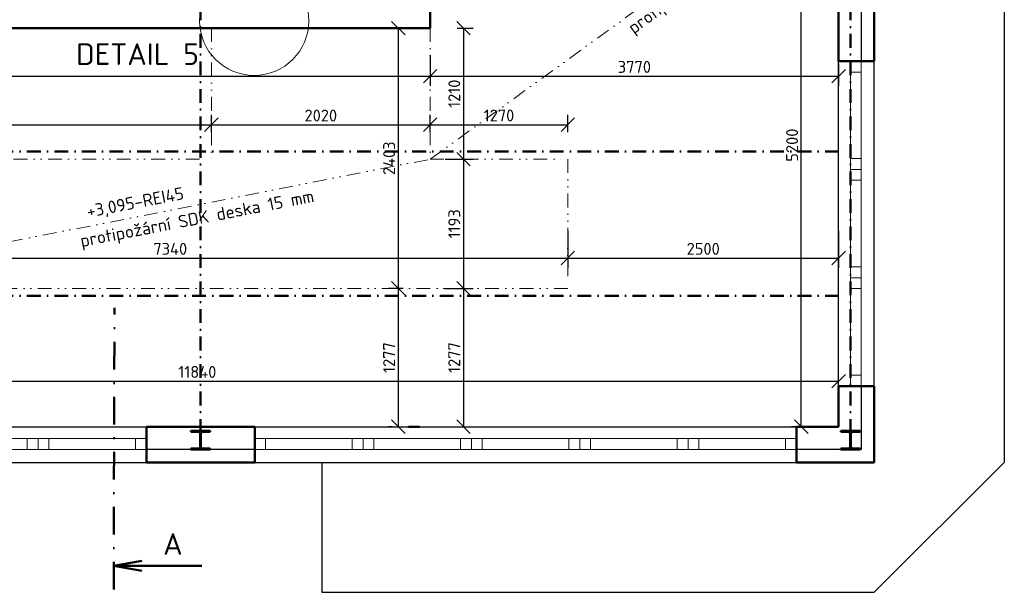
# Model space of a CAD drawing. Header units: millimetres. Extents: x -118752 to 407724, y -73278 to 155058.
# Tile 16 of 256: x -26990 to -17900, y 7913 to 13202. Entities that reach past the tile are written whole.
import ezdxf
from ezdxf.enums import TextEntityAlignment as Align

# ---------------------------------------------------------------- set-up
doc = ezdxf.new("R2010")
doc.units = ezdxf.units.MM
doc.header["$LTSCALE"] = 10
doc.linetypes.add('DASHDOT', pattern=[25.4, 12.7, -6.35, 0, -6.35])
doc.linetypes.add('DIVIDE', pattern=[31.75, 12.7, -6.35, 0, -6.35, 0, -6.35])
for name, color, linetype, lineweight in [('CKKOTY', 3, 'Continuous', 25), ('CKOKNA', 1, 'Continuous', 18), ('CKPOPIS_POHLED', 3, 'Continuous', 25), ('CKREZY_OZNACENI', 4, 'DASHDOT', 50), ('CKSTENY_PODROVINOU', 7, 'Continuous', 25), ('CKSTENY_REZ', 6, 'Continuous', 50), ('CKTEXTY_MALE', 3, 'Continuous', 18), ('CKTEXTY_STREDNI', 6, 'Continuous', 25), ('CSPROFILY_REZY', 4, 'Continuous', 50), ('podhledy', 7, 'Continuous', 20)]:
    doc.layers.add(name, color=color, linetype=linetype, lineweight=lineweight)
doc.styles.get("Standard").update_dxf_attribs({"font": 'isocpeur.ttf'})
doc.dimstyles.new('CADKON', dxfattribs={"dimscale": 50, "dimtxt": 2.2, "dimasz": 2.5, "dimexe": 1.8, "dimexo": 5, "dimgap": 0.6, "dimtad": 1, "dimrnd": 1, "dimtxsty": 'Standard', "dimblk1": 'OBLIQUE', "dimblk2": 'OBLIQUE', "dimsah": 1, "dimcen": 2.5, "dimadec": 1, "dimazin": 2, "dimtfac": 1, "dimtdec": 4, "dimtix": 1, "dimtmove": 2, "dimatfit": 3, "dimldrblk": 'OPEN30', "dimfxl": 5, "dimfxlon": 1, "dimtolj": 1, "dimarcsym": 0})

# ---------------------------------------------------------------- blocks, each defined once
blk = doc.blocks.new('CK_S_EXT_HEAHEA180')
for p, q in [((-90, 85.5), (90, 85.5)), ((-90, 85.5), (-90, 76)), ((-90, 76), (-18, 76)), ((-3, -61), (-3, 61)), ((3, -61), (3, 61)), ((90, 76), (18, 76)), ((90, 85.5), (90, 76)), ((-90, -85.5), (-90, -76)), ((-90, -76), (-18, -76)), ((-90, -85.5), (90, -85.5)), ((90, -76), (18, -76)), ((90, -85.5), (90, -76))]:
    blk.add_line(p, q)
for centre, start, end in [((-18, 61), 0, 90), ((18, 61), 90, 180), ((-18, -61), 270, 0), ((18, -61), 180, 270)]:
    blk.add_arc(centre, 15, start, end)
blk = doc.blocks.new('_OBLIQUE')
at = {"color": 0, "linetype": 'ByBlock'}
blk.add_line((-0.5, -0.5), (0.5, 0.5), dxfattribs=at)
blk = doc.blocks.new('*D9911')
at = {"layer": 'CKKOTY', "color": 0, "lineweight": -2}
for p, q in [((-31270.5, 9692.7), (-31270.5, 9953.2)), ((-19430.5, 9692.7), (-19430.5, 9953.2)), ((-31270.5, 9863.2), (-19430.5, 9863.2))]:
    blk.add_line(p, q, dxfattribs=at)
at = {"layer": 'Defpoints', "color": 0}
for p in [(-19430.5, 9863.2), (-31270.5, 9442.7), (-19430.5, 9442.7)]:
    blk.add_point(p, dxfattribs=at)
at = {"layer": 'CKKOTY', "color": 0, "lineweight": -2, "xscale": 125, "yscale": 125, "zscale": 125, "rotation": 180}
blk.add_blockref('_OBLIQUE', (-31270.5, 9863.2), dxfattribs=at)
at = {"layer": 'CKKOTY', "color": 0, "lineweight": -2, "xscale": 125, "yscale": 125, "zscale": 125}
blk.add_blockref('_OBLIQUE', (-19430.5, 9863.2), dxfattribs=at)
at = {"layer": 'CKKOTY', "color": 0, "insert": (-25350.5, 9948.2), "char_height": 110, "attachment_point": 5}
blk.add_mtext('\\A1;11840', dxfattribs=at)
blk = doc.blocks.new('_Open30')
at = {"color": 0, "lineweight": -2}
for p, q in [((-1, 0.268), (0, 0)), ((0, 0), (-1, -0.268)), ((0, 0), (-1, 0))]:
    blk.add_line(p, q, dxfattribs=at)
blk = doc.blocks.new('*D9914')
at = {"layer": 'CKKOTY', "color": 0, "lineweight": -2}
for p, q in [((-21930.5, 11250.2), (-21930.5, 10910.2)), ((-19430.5, 11250.2), (-19430.5, 10910.2)), ((-21930.5, 11000.2), (-19430.5, 11000.2))]:
    blk.add_line(p, q, dxfattribs=at)
at = {"layer": 'Defpoints', "color": 0}
for p in [(-21930.5, 11798.5), (-19430.5, 11765), (-19430.5, 11000.2)]:
    blk.add_point(p, dxfattribs=at)
at = {"layer": 'CKKOTY', "color": 0, "lineweight": -2, "xscale": 125, "yscale": 125, "zscale": 125, "rotation": 180}
blk.add_blockref('_OBLIQUE', (-21930.5, 11000.2), dxfattribs=at)
at = {"layer": 'CKKOTY', "color": 0, "lineweight": -2, "xscale": 125, "yscale": 125, "zscale": 125}
blk.add_blockref('_OBLIQUE', (-19430.5, 11000.2), dxfattribs=at)
at = {"layer": 'CKKOTY', "color": 0, "insert": (-20680.5, 11085.2), "char_height": 110, "attachment_point": 5}
blk.add_mtext('\\A1;2500', dxfattribs=at)
blk = doc.blocks.new('*D9915')
at = {"layer": 'CKKOTY', "color": 0, "lineweight": -2}
for p, q in [((-22950.5, 13123.2), (-22803.2, 13123.2)), ((-22893.2, 13123.2), (-22893.2, 11913.2)), ((-23061.4, 11913.2), (-22803.2, 11913.2))]:
    blk.add_line(p, q, dxfattribs=at)
at = {"layer": 'Defpoints', "color": 0}
for p in [(-23200.5, 13123.2), (-23311.4, 11913.2), (-22893.2, 11913.2)]:
    blk.add_point(p, dxfattribs=at)
at = {"layer": 'CKKOTY', "color": 0, "lineweight": -2, "xscale": 125, "yscale": 125, "zscale": 125}
for p, rotation in [((-22893.2, 13123.2), 90), ((-22893.2, 11913.2), 270)]:
    blk.add_blockref('_OBLIQUE', p, dxfattribs=dict(at, rotation=rotation))
at = {"layer": 'CKKOTY', "color": 0, "insert": (-22978.2, 12518.2), "char_height": 110, "attachment_point": 5, "rotation": 90}
blk.add_mtext('\\A1;1210', dxfattribs=at)
blk = doc.blocks.new('*D9916')
at = {"layer": 'CKKOTY', "color": 0, "lineweight": -2}
for p, q in [((-23061.4, 11913.2), (-22803.2, 11913.2)), ((-22893.2, 11913.2), (-22893.2, 10720.2)), ((-23069.9, 10720.2), (-22803.2, 10720.2))]:
    blk.add_line(p, q, dxfattribs=at)
at = {"layer": 'Defpoints', "color": 0}
for p in [(-23311.4, 11913.2), (-23319.9, 10720.2), (-22893.2, 10720.2)]:
    blk.add_point(p, dxfattribs=at)
at = {"layer": 'CKKOTY', "color": 0, "lineweight": -2, "xscale": 125, "yscale": 125, "zscale": 125}
for p, rotation in [((-22893.2, 11913.2), 90), ((-22893.2, 10720.2), 270)]:
    blk.add_blockref('_OBLIQUE', p, dxfattribs=dict(at, rotation=rotation))
at = {"layer": 'CKKOTY', "color": 0, "insert": (-22978.2, 11316.7), "char_height": 110, "attachment_point": 5, "rotation": 90}
blk.add_mtext('\\A1;1193', dxfattribs=at)
blk = doc.blocks.new('*D9917')
at = {"layer": 'CKKOTY', "color": 0, "lineweight": -2}
for p, q in [((-23069.9, 10720.2), (-22803.2, 10720.2)), ((-22893.2, 10720.2), (-22893.2, 9442.7)), ((-23061.4, 9442.7), (-22803.2, 9442.7))]:
    blk.add_line(p, q, dxfattribs=at)
at = {"layer": 'Defpoints', "color": 0}
for p in [(-23319.9, 10720.2), (-23311.4, 9442.7), (-22893.2, 9442.7)]:
    blk.add_point(p, dxfattribs=at)
at = {"layer": 'CKKOTY', "color": 0, "lineweight": -2, "xscale": 125, "yscale": 125, "zscale": 125}
for p, rotation in [((-22893.2, 10720.2), 90), ((-22893.2, 9442.7), 270)]:
    blk.add_blockref('_OBLIQUE', p, dxfattribs=dict(at, rotation=rotation))
at = {"layer": 'CKKOTY', "color": 0, "insert": (-22978.2, 10081.4), "char_height": 110, "attachment_point": 5, "rotation": 90}
blk.add_mtext('\\A1;1277', dxfattribs=at)
blk = doc.blocks.new('*D9918')
at = {"layer": 'CKKOTY', "color": 0, "lineweight": -2}
for p, q in [((-31270.5, 12873.2), (-31270.5, 12590.6)), ((-23200.5, 12873.2), (-23200.5, 12590.6)), ((-31270.5, 12680.6), (-23200.5, 12680.6))]:
    blk.add_line(p, q, dxfattribs=at)
at = {"layer": 'Defpoints', "color": 0}
for p in [(-31270.5, 13123.2), (-23200.5, 13123.2), (-23200.5, 12680.6)]:
    blk.add_point(p, dxfattribs=at)
at = {"layer": 'CKKOTY', "color": 0, "lineweight": -2, "xscale": 125, "yscale": 125, "zscale": 125, "rotation": 180}
blk.add_blockref('_OBLIQUE', (-31270.5, 12680.6), dxfattribs=at)
at = {"layer": 'CKKOTY', "color": 0, "lineweight": -2, "xscale": 125, "yscale": 125, "zscale": 125}
blk.add_blockref('_OBLIQUE', (-23200.5, 12680.6), dxfattribs=at)
at = {"layer": 'CKKOTY', "color": 0, "insert": (-27235.5, 12765.6), "char_height": 110, "attachment_point": 5}
blk.add_mtext('\\A1;8070', dxfattribs=at)
blk = doc.blocks.new('*D9919')
at = {"layer": 'CKKOTY', "color": 0, "lineweight": -2}
for p, q in [((-23200.5, 12873.2), (-23200.5, 12590.6)), ((-19430.5, 12797.6), (-19430.5, 12590.6)), ((-23200.5, 12680.6), (-19430.5, 12680.6))]:
    blk.add_line(p, q, dxfattribs=at)
at = {"layer": 'Defpoints', "color": 0}
for p in [(-23200.5, 13123.2), (-19430.5, 13047.6), (-19430.5, 12680.6)]:
    blk.add_point(p, dxfattribs=at)
at = {"layer": 'CKKOTY', "color": 0, "lineweight": -2, "xscale": 125, "yscale": 125, "zscale": 125, "rotation": 180}
blk.add_blockref('_OBLIQUE', (-23200.5, 12680.6), dxfattribs=at)
at = {"layer": 'CKKOTY', "color": 0, "lineweight": -2, "xscale": 125, "yscale": 125, "zscale": 125}
blk.add_blockref('_OBLIQUE', (-19430.5, 12680.6), dxfattribs=at)
at = {"layer": 'CKKOTY', "color": 0, "insert": (-21315.5, 12765.6), "char_height": 110, "attachment_point": 5}
blk.add_mtext('\\A1;3770', dxfattribs=at)
blk = doc.blocks.new('*D9921')
at = {"layer": 'CKKOTY', "color": 0, "lineweight": -2}
for p, q in [((-29270.5, 11000.2), (-21930.5, 11000.2)), ((-29270.5, 10874), (-29270.5, 10910.2)), ((-21930.5, 10920.5), (-21930.5, 10910.2))]:
    blk.add_line(p, q, dxfattribs=at)
at = {"layer": 'Defpoints', "color": 0}
for p in [(-29270.5, 11124), (-21930.5, 11170.5), (-21930.5, 11000.2)]:
    blk.add_point(p, dxfattribs=at)
at = {"layer": 'CKKOTY', "color": 0, "lineweight": -2, "xscale": 125, "yscale": 125, "zscale": 125, "rotation": 180}
blk.add_blockref('_OBLIQUE', (-29270.5, 11000.2), dxfattribs=at)
at = {"layer": 'CKKOTY', "color": 0, "lineweight": -2, "xscale": 125, "yscale": 125, "zscale": 125}
blk.add_blockref('_OBLIQUE', (-21930.5, 11000.2), dxfattribs=at)
at = {"layer": 'CKKOTY', "color": 0, "insert": (-25600.5, 11085.2), "char_height": 110, "attachment_point": 5}
blk.add_mtext('\\A1;7340', dxfattribs=at)
blk = doc.blocks.new('*D9922')
at = {"layer": 'CKKOTY', "color": 0, "lineweight": -2}
for p, q in [((-19680.5, 14643.2), (-19864.8, 14643.2)), ((-19774.8, 9442.7), (-19774.8, 14643.2)), ((-19680.5, 9442.7), (-19864.8, 9442.7))]:
    blk.add_line(p, q, dxfattribs=at)
at = {"layer": 'Defpoints', "color": 0}
for p in [(-19774.8, 14643.2), (-19430.5, 14643.2), (-19430.5, 9442.7)]:
    blk.add_point(p, dxfattribs=at)
at = {"layer": 'CKKOTY', "color": 0, "lineweight": -2, "xscale": 125, "yscale": 125, "zscale": 125}
for p, rotation in [((-19774.8, 14643.2), 90), ((-19774.8, 9442.7), 270)]:
    blk.add_blockref('_OBLIQUE', p, dxfattribs=dict(at, rotation=rotation))
at = {"layer": 'CKKOTY', "color": 0, "insert": (-19859.8, 12042.9), "char_height": 110, "attachment_point": 5, "rotation": 90}
blk.add_mtext('\\A1;5200', dxfattribs=at)
blk = doc.blocks.new('*D10191')
at = {"layer": 'CKKOTY', "color": 0, "lineweight": -2}
for p, q in [((-23450.5, 13123.2), (-23585.1, 13123.2)), ((-23495.1, 13123.2), (-23495.1, 10720.2)), ((-23450.5, 10720.2), (-23585.1, 10720.2))]:
    blk.add_line(p, q, dxfattribs=at)
at = {"layer": 'Defpoints', "color": 0}
for p in [(-23200.5, 13123.2), (-23495.1, 10720.2), (-23200.5, 10720.2)]:
    blk.add_point(p, dxfattribs=at)
at = {"layer": 'CKKOTY', "color": 0, "lineweight": -2, "xscale": 125, "yscale": 125, "zscale": 125}
for p, rotation in [((-23495.1, 13123.2), 90), ((-23495.1, 10720.2), 270)]:
    blk.add_blockref('_OBLIQUE', p, dxfattribs=dict(at, rotation=rotation))
at = {"layer": 'CKKOTY', "color": 0, "insert": (-23580.1, 11921.7), "char_height": 110, "attachment_point": 5, "rotation": 90}
blk.add_mtext('\\A1;2403', dxfattribs=at)
blk = doc.blocks.new('*D10192')
at = {"layer": 'CKKOTY', "color": 0, "lineweight": -2}
for p, q in [((-23450.5, 10720.2), (-23585.1, 10720.2)), ((-23495.1, 10720.2), (-23495.1, 9442.7)), ((-23550.5, 9442.7), (-23585.1, 9442.7))]:
    blk.add_line(p, q, dxfattribs=at)
at = {"layer": 'Defpoints', "color": 0}
for p in [(-23200.5, 10720.2), (-23495.1, 9442.7), (-23300.5, 9442.7)]:
    blk.add_point(p, dxfattribs=at)
at = {"layer": 'CKKOTY', "color": 0, "lineweight": -2, "xscale": 125, "yscale": 125, "zscale": 125}
for p, rotation in [((-23495.1, 10720.2), 90), ((-23495.1, 9442.7), 270)]:
    blk.add_blockref('_OBLIQUE', p, dxfattribs=dict(at, rotation=rotation))
at = {"layer": 'CKKOTY', "color": 0, "insert": (-23580.1, 10081.4), "char_height": 110, "attachment_point": 5, "rotation": 90}
blk.add_mtext('\\A1;1277', dxfattribs=at)
blk = doc.blocks.new('*D10193')
at = {"layer": 'CKKOTY', "color": 0, "lineweight": -2}
for p, q in [((-29270.5, 12163.2), (-29270.5, 12321.5)), ((-25220.5, 12163.2), (-25220.5, 12321.5)), ((-29270.5, 12231.5), (-25220.5, 12231.5))]:
    blk.add_line(p, q, dxfattribs=at)
at = {"layer": 'Defpoints', "color": 0}
for p in [(-25220.5, 12231.5), (-29270.5, 11913.2), (-25220.5, 11913.2)]:
    blk.add_point(p, dxfattribs=at)
at = {"layer": 'CKKOTY', "color": 0, "lineweight": -2, "xscale": 125, "yscale": 125, "zscale": 125, "rotation": 180}
blk.add_blockref('_OBLIQUE', (-29270.5, 12231.5), dxfattribs=at)
at = {"layer": 'CKKOTY', "color": 0, "lineweight": -2, "xscale": 125, "yscale": 125, "zscale": 125}
blk.add_blockref('_OBLIQUE', (-25220.5, 12231.5), dxfattribs=at)
at = {"layer": 'CKKOTY', "color": 0, "insert": (-27245.5, 12316.5), "char_height": 110, "attachment_point": 5}
blk.add_mtext('\\A1;4050', dxfattribs=at)
blk = doc.blocks.new('*D10194')
at = {"layer": 'CKKOTY', "color": 0, "lineweight": -2}
for p, q in [((-25220.5, 12163.2), (-25220.5, 12321.5)), ((-23200.5, 12163.2), (-23200.5, 12321.5)), ((-25220.5, 12231.5), (-23200.5, 12231.5))]:
    blk.add_line(p, q, dxfattribs=at)
at = {"layer": 'Defpoints', "color": 0}
for p in [(-23200.5, 12231.5), (-25220.5, 11913.2), (-23200.5, 11913.2)]:
    blk.add_point(p, dxfattribs=at)
at = {"layer": 'CKKOTY', "color": 0, "lineweight": -2, "xscale": 125, "yscale": 125, "zscale": 125, "rotation": 180}
blk.add_blockref('_OBLIQUE', (-25220.5, 12231.5), dxfattribs=at)
at = {"layer": 'CKKOTY', "color": 0, "lineweight": -2, "xscale": 125, "yscale": 125, "zscale": 125}
blk.add_blockref('_OBLIQUE', (-23200.5, 12231.5), dxfattribs=at)
at = {"layer": 'CKKOTY', "color": 0, "insert": (-24210.5, 12316.5), "char_height": 110, "attachment_point": 5}
blk.add_mtext('\\A1;2020', dxfattribs=at)
blk = doc.blocks.new('*D10195')
at = {"layer": 'CKKOTY', "color": 0, "lineweight": -2}
for p, q in [((-23200.5, 12163.2), (-23200.5, 12321.5)), ((-21930.5, 12163.2), (-21930.5, 12321.5)), ((-23200.5, 12231.5), (-21930.5, 12231.5))]:
    blk.add_line(p, q, dxfattribs=at)
at = {"layer": 'Defpoints', "color": 0}
for p in [(-21930.5, 12231.5), (-23200.5, 11913.2), (-21930.5, 11913.2)]:
    blk.add_point(p, dxfattribs=at)
at = {"layer": 'CKKOTY', "color": 0, "lineweight": -2, "xscale": 125, "yscale": 125, "zscale": 125, "rotation": 180}
blk.add_blockref('_OBLIQUE', (-23200.5, 12231.5), dxfattribs=at)
at = {"layer": 'CKKOTY', "color": 0, "lineweight": -2, "xscale": 125, "yscale": 125, "zscale": 125}
blk.add_blockref('_OBLIQUE', (-21930.5, 12231.5), dxfattribs=at)
at = {"layer": 'CKKOTY', "color": 0, "insert": (-22565.5, 12316.5), "char_height": 110, "attachment_point": 5}
blk.add_mtext('\\A1;1270', dxfattribs=at)

msp = doc.modelspace()

# ---------------------------------------------------------------- linework, layer by layer
at = {"layer": 'CKOKNA'}
for p, q in [((-19320.468, 12718.166), (-19320.468, 12818.166)), ((-19220.468, 12818.166), (-19320.468, 12818.166)), ((-19220.468, 12718.166), (-19220.468, 12818.166)), ((-19320.468, 11918.166), (-19320.468, 12718.166)), ((-19220.468, 12718.166), (-19320.468, 12718.166)), ((-19220.468, 11918.166), (-19220.468, 12718.166)), ((-19220.468, 11918.166), (-19320.468, 11918.166)), ((-19320.468, 11918.166), (-19320.468, 11818.166)), ((-19220.468, 11918.166), (-19220.468, 11818.166)), ((-19220.468, 11818.166), (-19320.468, 11818.166)), ((-19320.468, 11818.166), (-19320.468, 11718.166)), ((-19220.468, 11818.166), (-19220.468, 11718.166)), ((-19320.468, 10918.166), (-19320.468, 11718.166)), ((-19220.468, 11718.166), (-19320.468, 11718.166)), ((-19220.468, 10918.166), (-19220.468, 11718.166)), ((-19320.468, 10918.166), (-19320.468, 10818.166)), ((-19220.468, 10918.166), (-19320.468, 10918.166)), ((-19220.468, 10918.166), (-19220.468, 10818.166)), ((-19320.468, 10818.166), (-19320.468, 10718.166)), ((-19220.468, 10818.166), (-19320.468, 10818.166)), ((-19220.468, 10818.166), (-19220.468, 10718.166)), ((-19320.468, 9918.166), (-19320.468, 10718.166)), ((-19220.468, 10718.166), (-19320.468, 10718.166)), ((-19220.468, 9918.166), (-19220.468, 10718.166)), ((-19220.468, 9918.166), (-19320.468, 9918.166)), ((-19320.468, 9918.166), (-19320.468, 9818.166)), ((-19220.468, 9918.166), (-19220.468, 9818.166)), ((-19220.468, 9818.166), (-19320.468, 9818.166)), ((-27720.468, 9332.666), (-26920.468, 9332.666)), ((-26820.468, 9332.666), (-26920.468, 9332.666)), ((-26920.468, 9232.666), (-26920.468, 9332.666)), ((-26820.468, 9232.666), (-26820.468, 9332.666)), ((-26720.468, 9332.666), (-26820.468, 9332.666)), ((-26720.468, 9332.666), (-25920.468, 9332.666)), ((-26720.468, 9232.666), (-26720.468, 9332.666)), ((-25920.468, 9232.666), (-25920.468, 9332.666)), ((-25920.468, 9332.666), (-25820.468, 9332.666)), ((-25820.468, 9232.666), (-25820.468, 9332.666)), ((-24720.468, 9332.666), (-24820.468, 9332.666)), ((-24820.468, 9232.666), (-24820.468, 9332.666)), ((-24720.468, 9332.666), (-23920.468, 9332.666)), ((-24720.468, 9232.666), (-24720.468, 9332.666)), ((-23820.468, 9332.666), (-23920.468, 9332.666)), ((-23920.468, 9232.666), (-23920.468, 9332.666)), ((-23820.468, 9232.666), (-23820.468, 9332.666)), ((-23720.468, 9332.666), (-23820.468, 9332.666)), ((-23720.468, 9332.666), (-22920.468, 9332.666)), ((-23720.468, 9232.666), (-23720.468, 9332.666)), ((-22820.468, 9332.666), (-22920.468, 9332.666)), ((-22920.468, 9232.666), (-22920.468, 9332.666)), ((-22820.468, 9232.666), (-22820.468, 9332.666)), ((-22720.468, 9332.666), (-22820.468, 9332.666)), ((-22720.468, 9332.666), (-21920.468, 9332.666)), ((-22720.468, 9232.666), (-22720.468, 9332.666)), ((-21820.468, 9332.666), (-21920.468, 9332.666)), ((-21920.468, 9232.666), (-21920.468, 9332.666)), ((-21820.468, 9232.666), (-21820.468, 9332.666)), ((-21720.468, 9332.666), (-21820.468, 9332.666)), ((-21720.468, 9332.666), (-20920.468, 9332.666)), ((-21720.468, 9232.666), (-21720.468, 9332.666)), ((-20820.468, 9332.666), (-20920.468, 9332.666)), ((-20920.468, 9232.666), (-20920.468, 9332.666)), ((-20820.468, 9232.666), (-20820.468, 9332.666)), ((-20720.468, 9332.666), (-20820.468, 9332.666)), ((-20720.468, 9332.666), (-19920.468, 9332.666)), ((-20720.468, 9232.666), (-20720.468, 9332.666)), ((-19920.468, 9232.666), (-19920.468, 9332.666)), ((-19920.468, 9332.666), (-19820.468, 9332.666)), ((-19820.468, 9232.666), (-19820.468, 9332.666)), ((-27720.468, 9232.666), (-26920.468, 9232.666)), ((-26820.468, 9232.666), (-26920.468, 9232.666)), ((-26720.468, 9232.666), (-26820.468, 9232.666)), ((-26720.468, 9232.666), (-25920.468, 9232.666)), ((-25920.468, 9232.666), (-25820.468, 9232.666)), ((-24720.468, 9232.666), (-24820.468, 9232.666)), ((-24720.468, 9232.666), (-23920.468, 9232.666)), ((-23820.468, 9232.666), (-23920.468, 9232.666)), ((-23720.468, 9232.666), (-23820.468, 9232.666)), ((-23720.468, 9232.666), (-22920.468, 9232.666)), ((-22820.468, 9232.666), (-22920.468, 9232.666)), ((-22720.468, 9232.666), (-22820.468, 9232.666)), ((-22720.468, 9232.666), (-21920.468, 9232.666)), ((-21820.468, 9232.666), (-21920.468, 9232.666)), ((-21720.468, 9232.666), (-21820.468, 9232.666)), ((-21720.468, 9232.666), (-20920.468, 9232.666)), ((-20820.468, 9232.666), (-20920.468, 9232.666)), ((-20720.468, 9232.666), (-20820.468, 9232.666)), ((-20720.468, 9232.666), (-19920.468, 9232.666)), ((-19920.468, 9232.666), (-19820.468, 9232.666))]:
    msp.add_line(p, q, dxfattribs=at)
at = {"layer": 'CKREZY_OZNACENI', "ltscale": 2}
msp.add_line((-26122.352, 7939.065), (-26115.903, 10539.672), dxfattribs=at)
at = {"layer": 'CKREZY_OZNACENI', "linetype": 'Continuous'}
for q in [(-25863.061, 8202.916), (-25308.728, 8157.333), (-25863.061, 8111.751)]:
    msp.add_line((-26121.573, 8157.333), q, dxfattribs=at)
at = {"layer": 'CKSTENY_PODROVINOU'}
for p, q in [((-17900.468, 17818.166), (-17900.468, 9112.666)), ((-19220.468, 14818.166), (-19220.468, 12818.166)), ((-19430.468, 9818.166), (-19430.468, 12818.166)), ((-19220.468, 12818.166), (-19100.468, 12818.166)), ((-19100.468, 9818.166), (-19100.468, 12818.166)), ((-19220.468, 9818.166), (-19220.468, 9232.666)), ((-19220.468, 9818.166), (-19100.468, 9818.166)), ((-30820.468, 9442.666), (-25820.468, 9442.666)), ((-24820.468, 9442.666), (-19820.468, 9442.666)), ((-24820.468, 9232.666), (-25820.468, 9232.666)), ((-25820.468, 9232.666), (-25820.468, 9112.666)), ((-24820.468, 9232.666), (-24820.468, 9112.666)), ((-19220.468, 9232.666), (-19820.468, 9232.666)), ((-19820.468, 9232.666), (-19820.468, 9112.666)), ((-30820.468, 9112.666), (-25820.468, 9112.666)), ((-24820.468, 9112.666), (-19820.468, 9112.666)), ((-24201.468, 9112.666), (-24201.468, 7912.666)), ((-19101.527, 7912.666), (-17900.468, 9112.666)), ((-24201.468, 7912.666), (-19101.527, 7912.666))]:
    msp.add_line(p, q, dxfattribs=at)
at = {"layer": 'CKSTENY_REZ'}
for p, q in [((-19100.468, 14818.166), (-19100.468, 12818.166)), ((-23200.468, 13123.166), (-23200.468, 14643.166)), ((-19430.468, 14643.166), (-19430.468, 12818.166)), ((-29570.468, 13123.166), (-23200.468, 13123.166)), ((-19100.468, 12818.166), (-19430.468, 12818.166)), ((-19100.468, 9818.166), (-19430.468, 9818.166)), ((-19430.468, 9818.166), (-19430.468, 9442.666)), ((-19100.468, 9818.166), (-19100.468, 9112.666)), ((-24820.468, 9442.666), (-25820.468, 9442.666)), ((-25820.468, 9112.666), (-25820.468, 9442.666)), ((-25200.468, 9442.666), (-25300.468, 9442.666)), ((-24820.468, 9112.666), (-24820.468, 9442.666)), ((-23300.468, 9442.666), (-23400.468, 9442.666)), ((-19430.468, 9442.666), (-19820.468, 9442.666)), ((-19820.468, 9112.666), (-19820.468, 9442.666)), ((-24820.468, 9112.666), (-25820.468, 9112.666)), ((-19100.468, 9112.666), (-19820.468, 9112.666))]:
    msp.add_line(p, q, dxfattribs=at)
at = {"layer": 'CKTEXTY_MALE'}
msp.add_circle((-24825.4, 13191.018), 503.851, dxfattribs=at)
at = {"layer": 'CSPROFILY_REZY', "linetype": 'DASHDOT'}
for p, q in [((-25320.468, 19168.166), (-25320.468, 9403.666)), ((-19320.468, 19168.166), (-19320.468, 9403.666)), ((-35817.218, 11983.166), (-19320.468, 11983.166)), ((-35817.218, 10650.166), (-19320.468, 10650.166))]:
    msp.add_line(p, q, dxfattribs=at)
at = {"layer": 'podhledy', "linetype": 'DIVIDE'}
for p, q in [((-23200.468, 11913.166), (-19430.468, 14643.166)), ((-25220.468, 13123.166), (-25220.468, 11913.166)), ((-23200.468, 13123.166), (-23200.468, 11913.166)), ((-29270.468, 10720.166), (-23200.468, 11913.166))]:
    msp.add_line(p, q, dxfattribs=at)
msp.add_lwpolyline([(-23200.468, 11913.166), (-21930.468, 11913.166), (-21930.468, 10720.166), (-29270.468, 10720.166), (-29270.468, 11913.166), (-25220.468, 11913.166)], dxfattribs=at)

# ---------------------------------------------------------------- block references
at = {"layer": 'CSPROFILY_REZY'}
for p in [(-25320.468, 9318.166), (-25320.468, 9318.166), (-19320.468, 9318.166), (-19320.468, 9318.166)]:
    msp.add_blockref('CK_S_EXT_HEAHEA180', p, dxfattribs=at)

# ---------------------------------------------------------------- texts
at = {"layer": 'CKPOPIS_POHLED'}
msp.add_text('A', height=200, dxfattribs=at).set_placement((-25576.208, 8359.219), align=Align.MIDDLE_CENTER)
at = {"layer": 'CKTEXTY_MALE'}
for s, rotation, p in [('protipožární SDK deska 15 mm', 36, (-21322.008, 13065.175)), ('+3,095-REI45', 11, (-26358.853, 11372.071)), ('protipožární SDK deska 15 mm', 11, (-26419.707, 11100.994))]:
    msp.add_text(s, height=115, rotation=rotation, dxfattribs=at).set_placement(p)
at = {"layer": 'CKTEXTY_STREDNI', "insert": (-26470.339, 12983.709), "char_height": 200, "width": 1505.11879, "attachment_point": 1}
msp.add_mtext('DETAIL 5', dxfattribs=at)

# ---------------------------------------------------------------- dimensions: what is measured, and where the dimension line sits
at = {"layer": 'CKKOTY'}
for base, p1, p2, picture, middle in [((-19774.757, 14643.166), (-19430.468, 9442.666), (-19430.468, 14643.166), '*D9922', (-19859.757, 12042.916)), ((-23495.076, 10720.166), (-23200.468, 13123.166), (-23200.468, 10720.166), '*D10191', (-23580.076, 11921.666)), ((-22893.235, 11913.166), (-23200.468, 13123.166), (-23311.414, 11913.166), '*D9915', (-22978.235, 12518.166))]:
    dim = msp.add_linear_dim(base=base, p1=p1, p2=p2, angle=90, dimstyle='CADKON', dxfattribs=at)
    dim.commit()
    dim.dimension.update_dxf_attribs({"geometry": picture, "text_midpoint": middle})
for base, p1, p2, picture, middle in [((-23200.468, 12680.641), (-31270.468, 13123.166), (-23200.468, 13123.166), '*D9918', (-27235.468, 12765.641)), ((-25220.468, 12231.474), (-29270.468, 11913.166), (-25220.468, 11913.166), '*D10193', (-27245.468, 12316.474)), ((-19430.468, 9863.233), (-31270.468, 9442.666), (-19430.468, 9442.666), '*D9911', (-25350.468, 9948.233))]:
    dim = msp.add_linear_dim(base=base, p1=p1, p2=p2, dimstyle='CADKON', dxfattribs=at)
    dim.commit()
    dim.dimension.update_dxf_attribs({"geometry": picture, "text_midpoint": middle})
for base, p1, p2, picture, middle in [((-19430.468, 12680.641), (-23200.468, 13123.166), (-19430.468, 13047.614), '*D9919', (-21315.468, 12765.641)), ((-23200.468, 12231.474), (-25220.468, 11913.166), (-23200.468, 11913.166), '*D10194', (-24210.468, 12316.474)), ((-21930.468, 12231.474), (-23200.468, 11913.166), (-21930.468, 11913.166), '*D10195', (-22565.468, 12316.474)), ((-19430.468, 11000.153), (-21930.468, 11798.471), (-19430.468, 11765.017), '*D9914', (-20680.468, 11085.153)), ((-21930.468, 11000.153), (-29270.468, 11123.976), (-21930.468, 11170.531), '*D9921', (-25600.468, 11085.153))]:
    dim = msp.add_linear_dim(base=base, p1=p1, p2=p2, dimstyle='CADKON', override={"dimtmove": 2}, dxfattribs=at)
    dim.commit()
    dim.dimension.update_dxf_attribs({"geometry": picture, "text_midpoint": middle})
for base, p1, p2, picture, middle in [((-22893.235, 10720.166), (-23311.414, 11913.166), (-23319.948, 10720.166), '*D9916', (-22978.235, 11316.666)), ((-23495.076, 9442.666), (-23200.468, 10720.166), (-23300.468, 9442.666), '*D10192', (-23580.076, 10081.416)), ((-22893.235, 9442.666), (-23319.948, 10720.166), (-23311.414, 9442.666), '*D9917', (-22978.235, 10081.416))]:
    dim = msp.add_linear_dim(base=base, p1=p1, p2=p2, angle=90, dimstyle='CADKON', override={"dimtmove": 2}, dxfattribs=at)
    dim.commit()
    dim.dimension.update_dxf_attribs({"geometry": picture, "text_midpoint": middle})

doc.saveas('drawing.dxf')
